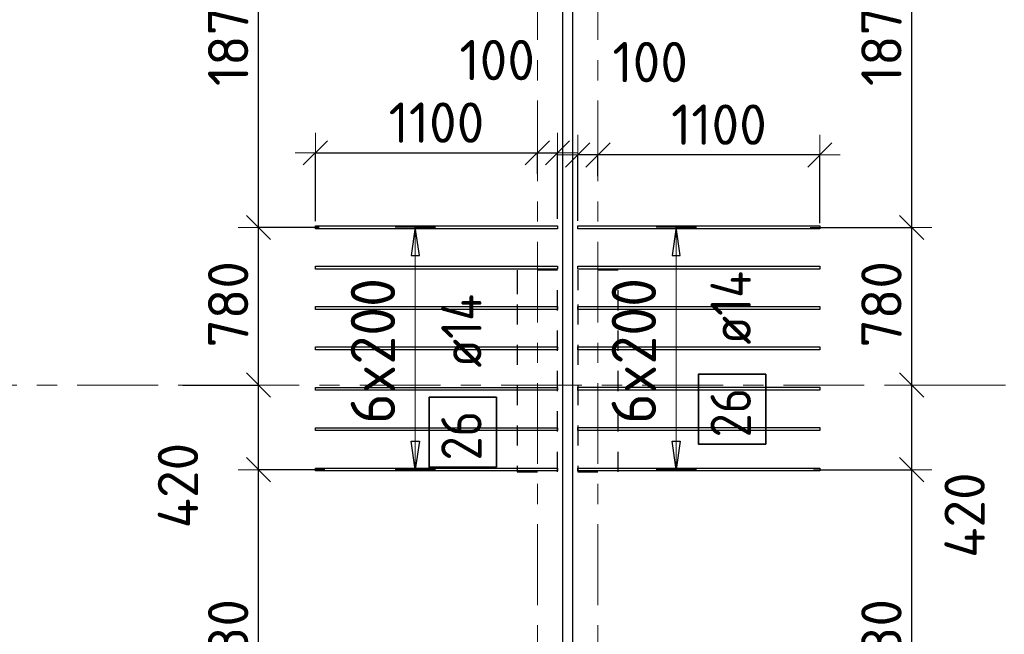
# Model space of a CAD drawing. Header units: metres. Extents: x -38 to 98, y -15 to 21.
# Tile 26 of 147: x 30 to 35, y 2 to 5. Entities that reach past the tile are written whole.
import ezdxf

# ---------------------------------------------------------------- set-up
doc = ezdxf.new("R2010")
doc.units = ezdxf.units.M
doc.header["$PDMODE"] = 65
for name, pattern in [('______11', [0.5, 0.4, -0.05, 0, -0.05]), ('______2', [0.0405, 0.03, -0.0105]), ('______5', [1.1, 0.8, -0.1, 0.1, -0.1])]:
    doc.linetypes.add(name, pattern=pattern)
for name, color, linetype, lineweight in [('XR$1$Осевая линия (1)', 7, '______5', 13), ('XR$4$Перекрытие (1)', 7, 'Continuous', 35), ('XR$4$Размерная линия (1)', 7, 'Continuous', 13)]:
    doc.layers.add(name, color=color, linetype=linetype, lineweight=lineweight)
doc.layers.add('XR$4$Арм.стержн.Доп. Арм верхн.зоны Х', color=7, linetype='Continuous', lineweight=35, true_color=0x8c8cff)
doc.layers.add('XR$6$Стена_ бетон несущ.', color=7, linetype='Continuous', lineweight=70, true_color=0xb4b496)
doc.styles.add('ISOCPEUR', font='txt')
doc.dimstyles.new('DIMSTYLE_3', dxfattribs={"dimtxt": 0.2, "dimasz": 0.2, "dimexe": 0, "dimexo": 0, "dimgap": 0.1, "dimtad": 2, "dimdec": 0, "dimlfac": 1000, "dimrnd": 5, "dimzin": 12, "dimdsep": 46, "dimtxsty": 'ISOCPEUR', "dimblk1": 'ALL_ML_STRICH', "dimblk2": 'ALL_ML_STRICH', "dimsah": 1, "dimcen": 0, "dimclrd": 7, "dimclre": 256, "dimclrt": 7, "dimadec": 0, "dimazin": 0, "dimtfac": 1, "dimtdec": 0, "dimtix": 1, "dimtmove": 2, "dimatfit": 3, "dimfxl": 0, "dimtzin": 0, "dimlwd": 0, "dimlwe": -3, "dimarcsym": 0})
doc.dimstyles.new('DIMSTYLE_33', dxfattribs={"dimtxt": 0.2, "dimasz": 0.2, "dimexe": 0, "dimexo": 0, "dimgap": 0.1, "dimtad": 2, "dimdec": 0, "dimlfac": 1000, "dimrnd": 5, "dimzin": 12, "dimdsep": 46, "dimtxsty": 'ISOCPEUR', "dimblk1": 'ALL_ML_STRICH', "dimblk2": 'ALL_ML_STRICH', "dimsah": 1, "dimcen": 0, "dimclrd": 7, "dimclre": 256, "dimclrt": 7, "dimadec": 0, "dimazin": 0, "dimtfac": 1, "dimtdec": 0, "dimtix": 1, "dimtmove": 2, "dimatfit": 3, "dimfxl": 0, "dimtvp": 1.2, "dimtzin": 0, "dimlwd": 0, "dimlwe": -3, "dimarcsym": 0})
doc.dimstyles.new('DIMSTYLE_34', dxfattribs={"dimtxt": 0.2, "dimasz": 0.2, "dimexe": 0, "dimexo": 0, "dimgap": 0.1, "dimtad": 0, "dimdec": 0, "dimlfac": 1000, "dimrnd": 5, "dimzin": 12, "dimdsep": 46, "dimtxsty": 'ISOCPEUR', "dimblk1": 'ALL_ML_STRICH', "dimblk2": 'ALL_ML_STRICH', "dimsah": 1, "dimcen": 0, "dimclrd": 7, "dimclre": 256, "dimclrt": 7, "dimadec": 0, "dimazin": 0, "dimtfac": 1, "dimtdec": 0, "dimtix": 1, "dimtmove": 2, "dimatfit": 3, "dimfxl": 0, "dimtvp": 1.2, "dimtzin": 0, "dimlwd": 0, "dimlwe": -3, "dimarcsym": 0})

# ---------------------------------------------------------------- blocks, each defined once
blk = doc.blocks.new('ALL_ML_STRICH')
at = {"color": 0, "linetype": 'ByBlock', "lineweight": -2}
for p, q in [((0, -0.5), (0, 0.5)), ((-0.3, -0.3), (0.3, 0.3)), ((-1, 0), (0.5, 0))]:
    blk.add_line(p, q, dxfattribs=at)
blk = doc.blocks.new('*D367')
at = {"layer": 'DEFPOINTS', "color": 7, "linetype": 'Continuous', "lineweight": 13, "transparency": 33554687}
for p in [(31.45, 4.4506), (32.55, 4.326), (31.45, 4.092)]:
    blk.add_point(p, dxfattribs=at)
at = {"layer": 'XR$4$Размерная линия (1)', "color": 9, "linetype": 'Continuous', "lineweight": -2, "true_color": 0xc7c7c7, "transparency": 33554687}
for p, q in [((31.45, 4.112), (31.45, 4.4506)), ((32.55, 4.346), (32.55, 4.4506))]:
    blk.add_line(p, q, dxfattribs=at)
at = {"layer": 'XR$4$Размерная линия (1)', "color": 7, "linetype": 'Continuous', "lineweight": -2, "transparency": 33554687}
blk.add_line((31.45, 4.4506), (32.55, 4.4506), dxfattribs=at)
at = {"layer": 'XR$4$Размерная линия (1)', "color": 7, "linetype": 'Continuous', "lineweight": 13, "transparency": 33554687, "xscale": 0.2, "yscale": 0.2, "zscale": 0.2, "rotation": 180}
blk.add_blockref('ALL_ML_STRICH', (31.45, 4.4506), dxfattribs=at)
at = {"layer": 'XR$4$Размерная линия (1)', "color": 7, "linetype": 'Continuous', "lineweight": 13, "transparency": 33554687, "xscale": 0.2, "yscale": 0.2, "zscale": 0.2}
blk.add_blockref('ALL_ML_STRICH', (32.55, 4.4506), dxfattribs=at)
at = {"layer": 'XR$4$Размерная линия (1)', "color": 7, "linetype": 'Continuous', "lineweight": 13, "transparency": 33554687, "insert": (32.05, 4.6006), "char_height": 0.2, "width": 0.8, "attachment_point": 5, "style": 'ISOCPEUR'}
blk.add_mtext('\\A1;{1100}', dxfattribs=at)
blk = doc.blocks.new('*D368')
at = {"layer": 'DEFPOINTS', "color": 7, "linetype": 'Continuous', "lineweight": 13, "transparency": 33554687}
for p in [(32.55, 4.4506), (32.55, 4.326), (32.65, 4.1032)]:
    blk.add_point(p, dxfattribs=at)
at = {"layer": 'XR$4$Размерная линия (1)', "color": 9, "linetype": 'Continuous', "lineweight": -2, "true_color": 0xc7c7c7, "transparency": 33554687}
for p, q in [((32.55, 4.346), (32.55, 4.4506)), ((32.65, 4.1232), (32.65, 4.4506))]:
    blk.add_line(p, q, dxfattribs=at)
at = {"layer": 'XR$4$Размерная линия (1)', "color": 7, "linetype": 'Continuous', "lineweight": -2, "transparency": 33554687}
blk.add_line((32.55, 4.4506), (32.65, 4.4506), dxfattribs=at)
at = {"layer": 'XR$4$Размерная линия (1)', "color": 7, "linetype": 'Continuous', "lineweight": 13, "transparency": 33554687, "xscale": 0.2, "yscale": 0.2, "zscale": 0.2, "rotation": 180}
blk.add_blockref('ALL_ML_STRICH', (32.55, 4.4506), dxfattribs=at)
at = {"layer": 'XR$4$Размерная линия (1)', "color": 7, "linetype": 'Continuous', "lineweight": 13, "transparency": 33554687, "xscale": 0.2, "yscale": 0.2, "zscale": 0.2}
blk.add_blockref('ALL_ML_STRICH', (32.65, 4.4506), dxfattribs=at)
at = {"layer": 'XR$4$Размерная линия (1)', "color": 7, "linetype": 'Continuous', "lineweight": 13, "transparency": 33554687, "insert": (32.3509, 4.9105), "char_height": 0.2, "width": 0.6, "attachment_point": 5, "style": 'ISOCPEUR'}
blk.add_mtext('\\A1;{100}', dxfattribs=at)
blk = doc.blocks.new('*D371')
at = {"layer": 'DEFPOINTS', "color": 7, "linetype": 'Continuous', "lineweight": 13, "transparency": 33554687}
for p in [(31.5166, 2.8808), (31.1677, 1), (31.5166, 1)]:
    blk.add_point(p, dxfattribs=at)
at = {"layer": 'XR$4$Размерная линия (1)', "color": 9, "linetype": 'Continuous', "lineweight": -2, "true_color": 0xc7c7c7, "transparency": 33554687}
for p, q in [((31.4966, 2.8808), (31.1677, 2.8808)), ((31.4966, 1), (31.1677, 1))]:
    blk.add_line(p, q, dxfattribs=at)
at = {"layer": 'XR$4$Размерная линия (1)', "color": 7, "linetype": 'Continuous', "lineweight": -2, "transparency": 33554687}
blk.add_line((31.1677, 1), (31.1677, 2.8808), dxfattribs=at)
at = {"layer": 'XR$4$Размерная линия (1)', "color": 7, "linetype": 'Continuous', "lineweight": 13, "transparency": 33554687, "xscale": 0.2, "yscale": 0.2, "zscale": 0.2}
for p, rotation in [((31.1677, 2.8808), 90), ((31.1677, 1), 270)]:
    blk.add_blockref('ALL_ML_STRICH', p, dxfattribs=dict(at, rotation=rotation))
at = {"layer": 'XR$4$Размерная линия (1)', "color": 7, "linetype": 'Continuous', "lineweight": 13, "transparency": 33554687, "insert": (31.0177, 1.9704), "char_height": 0.2, "width": 0.8, "attachment_point": 5, "rotation": 90, "style": 'ISOCPEUR'}
blk.add_mtext('\\A1;{1880}', dxfattribs=at)
blk = doc.blocks.new('*D372')
at = {"layer": 'DEFPOINTS', "color": 7, "linetype": 'Continuous', "lineweight": 13, "transparency": 33554687}
for p in [(30.7733, 3.3), (31.1677, 2.8808), (31.5166, 2.8808)]:
    blk.add_point(p, dxfattribs=at)
at = {"layer": 'XR$4$Размерная линия (1)', "color": 9, "linetype": 'Continuous', "lineweight": -2, "true_color": 0xc7c7c7, "transparency": 33554687}
for p, q in [((30.7933, 3.3), (31.1677, 3.3)), ((31.4966, 2.8808), (31.1677, 2.8808))]:
    blk.add_line(p, q, dxfattribs=at)
at = {"layer": 'XR$4$Размерная линия (1)', "color": 7, "linetype": 'Continuous', "lineweight": -2, "transparency": 33554687}
blk.add_line((31.1677, 2.8808), (31.1677, 3.3), dxfattribs=at)
at = {"layer": 'XR$4$Размерная линия (1)', "color": 7, "linetype": 'Continuous', "lineweight": 13, "transparency": 33554687, "xscale": 0.2, "yscale": 0.2, "zscale": 0.2}
for p, rotation in [((31.1677, 3.3), 90), ((31.1677, 2.8808), 270)]:
    blk.add_blockref('ALL_ML_STRICH', p, dxfattribs=dict(at, rotation=rotation))
at = {"layer": 'XR$4$Размерная линия (1)', "color": 7, "linetype": 'Continuous', "lineweight": 13, "transparency": 33554687, "insert": (30.7688, 2.8018), "char_height": 0.2, "width": 0.6, "attachment_point": 5, "rotation": 90, "style": 'ISOCPEUR'}
blk.add_mtext('\\A1;{420}', dxfattribs=at)
blk = doc.blocks.new('*D373')
at = {"layer": 'DEFPOINTS', "color": 7, "linetype": 'Continuous', "lineweight": 13, "transparency": 33554687}
for p in [(31.489, 4.0808), (30.7733, 3.3), (31.1677, 3.3)]:
    blk.add_point(p, dxfattribs=at)
at = {"layer": 'XR$4$Размерная линия (1)', "color": 9, "linetype": 'Continuous', "lineweight": -2, "true_color": 0xc7c7c7, "transparency": 33554687}
for p, q in [((31.469, 4.0808), (31.1677, 4.0808)), ((30.7933, 3.3), (31.1677, 3.3))]:
    blk.add_line(p, q, dxfattribs=at)
at = {"layer": 'XR$4$Размерная линия (1)', "color": 7, "linetype": 'Continuous', "lineweight": -2, "transparency": 33554687}
blk.add_line((31.1677, 3.3), (31.1677, 4.0808), dxfattribs=at)
at = {"layer": 'XR$4$Размерная линия (1)', "color": 7, "linetype": 'Continuous', "lineweight": 13, "transparency": 33554687, "xscale": 0.2, "yscale": 0.2, "zscale": 0.2}
for p, rotation in [((31.1677, 4.0808), 90), ((31.1677, 3.3), 270)]:
    blk.add_blockref('ALL_ML_STRICH', p, dxfattribs=dict(at, rotation=rotation))
at = {"layer": 'XR$4$Размерная линия (1)', "color": 7, "linetype": 'Continuous', "lineweight": 13, "transparency": 33554687, "insert": (31.0177, 3.7004), "char_height": 0.2, "width": 0.6, "attachment_point": 5, "rotation": 90, "style": 'ISOCPEUR'}
blk.add_mtext('\\A1;{780}', dxfattribs=at)
blk = doc.blocks.new('*D374')
at = {"layer": 'DEFPOINTS', "color": 7, "linetype": 'Continuous', "lineweight": 13, "transparency": 33554687}
for p in [(31.5092, 5.9508), (31.1677, 4.0808), (31.489, 4.0808)]:
    blk.add_point(p, dxfattribs=at)
at = {"layer": 'XR$4$Размерная линия (1)', "color": 9, "linetype": 'Continuous', "lineweight": -2, "true_color": 0xc7c7c7, "transparency": 33554687}
for p, q in [((31.4892, 5.9508), (31.1677, 5.9508)), ((31.469, 4.0808), (31.1677, 4.0808))]:
    blk.add_line(p, q, dxfattribs=at)
at = {"layer": 'XR$4$Размерная линия (1)', "color": 7, "linetype": 'Continuous', "lineweight": -2, "transparency": 33554687}
blk.add_line((31.1677, 4.0808), (31.1677, 5.9508), dxfattribs=at)
at = {"layer": 'XR$4$Размерная линия (1)', "color": 7, "linetype": 'Continuous', "lineweight": 13, "transparency": 33554687, "xscale": 0.2, "yscale": 0.2, "zscale": 0.2}
for p, rotation in [((31.1677, 5.9508), 90), ((31.1677, 4.0808), 270)]:
    blk.add_blockref('ALL_ML_STRICH', p, dxfattribs=dict(at, rotation=rotation))
at = {"layer": 'XR$4$Размерная линия (1)', "color": 7, "linetype": 'Continuous', "lineweight": 13, "transparency": 33554687, "insert": (31.0177, 5.0458), "char_height": 0.2, "width": 0.8, "attachment_point": 5, "rotation": 90, "style": 'ISOCPEUR'}
blk.add_mtext('\\A1;{1870}', dxfattribs=at)
blk = doc.blocks.new('*D381')
at = {"layer": 'DEFPOINTS', "color": 7, "linetype": 'Continuous', "lineweight": 13, "transparency": 33554687}
for p in [(33.95, 4.4406), (32.85, 4.316), (33.95, 4.082)]:
    blk.add_point(p, dxfattribs=at)
at = {"layer": 'XR$4$Размерная линия (1)', "color": 9, "linetype": 'Continuous', "lineweight": -2, "true_color": 0xc7c7c7, "transparency": 33554687}
for p, q in [((32.85, 4.336), (32.85, 4.4406)), ((33.95, 4.102), (33.95, 4.4406))]:
    blk.add_line(p, q, dxfattribs=at)
at = {"layer": 'XR$4$Размерная линия (1)', "color": 7, "linetype": 'Continuous', "lineweight": -2, "transparency": 33554687}
blk.add_line((33.95, 4.4406), (32.85, 4.4406), dxfattribs=at)
at = {"layer": 'XR$4$Размерная линия (1)', "color": 7, "linetype": 'Continuous', "lineweight": 13, "transparency": 33554687, "xscale": 0.2, "yscale": 0.2, "zscale": 0.2}
for p, rotation in [((32.85, 4.4406), 180), ((33.95, 4.4406), 360)]:
    blk.add_blockref('ALL_ML_STRICH', p, dxfattribs=dict(at, rotation=rotation))
at = {"layer": 'XR$4$Размерная линия (1)', "color": 7, "linetype": 'Continuous', "lineweight": 13, "transparency": 33554687, "insert": (33.45, 4.5906), "char_height": 0.2, "width": 0.8, "attachment_point": 5, "style": 'ISOCPEUR'}
blk.add_mtext('\\A1;{1100}', dxfattribs=at)
blk = doc.blocks.new('*D382')
at = {"layer": 'DEFPOINTS', "color": 7, "linetype": 'Continuous', "lineweight": 13, "transparency": 33554687}
for p in [(32.85, 4.4406), (32.85, 4.316), (32.75, 4.0932)]:
    blk.add_point(p, dxfattribs=at)
at = {"layer": 'XR$4$Размерная линия (1)', "color": 9, "linetype": 'Continuous', "lineweight": -2, "true_color": 0xc7c7c7, "transparency": 33554687}
for p, q in [((32.75, 4.1132), (32.75, 4.4406)), ((32.85, 4.336), (32.85, 4.4406))]:
    blk.add_line(p, q, dxfattribs=at)
at = {"layer": 'XR$4$Размерная линия (1)', "color": 7, "linetype": 'Continuous', "lineweight": -2, "transparency": 33554687}
blk.add_line((32.85, 4.4406), (32.75, 4.4406), dxfattribs=at)
at = {"layer": 'XR$4$Размерная линия (1)', "color": 7, "linetype": 'Continuous', "lineweight": 13, "transparency": 33554687, "xscale": 0.2, "yscale": 0.2, "zscale": 0.2}
for p, rotation in [((32.85, 4.4406), 360), ((32.75, 4.4406), 180)]:
    blk.add_blockref('ALL_ML_STRICH', p, dxfattribs=dict(at, rotation=rotation))
at = {"layer": 'XR$4$Размерная линия (1)', "color": 7, "linetype": 'Continuous', "lineweight": 13, "transparency": 33554687, "insert": (33.1091, 4.9005), "char_height": 0.2, "width": 0.6, "attachment_point": 5, "style": 'ISOCPEUR'}
blk.add_mtext('\\A1;{100}', dxfattribs=at)
blk = doc.blocks.new('*D611')
at = {"layer": 'DEFPOINTS', "color": 7, "linetype": 'Continuous', "lineweight": 13, "transparency": 33554687}
for p in [(33.8992, 2.8808), (33.8648, 1), (34.4053, 1)]:
    blk.add_point(p, dxfattribs=at)
at = {"layer": 'XR$4$Размерная линия (1)', "color": 9, "linetype": 'Continuous', "lineweight": -2, "true_color": 0xc7c7c7, "transparency": 33554687}
for p, q in [((33.9192, 2.8808), (34.4053, 2.8808)), ((33.8848, 1), (34.4053, 1))]:
    blk.add_line(p, q, dxfattribs=at)
at = {"layer": 'XR$4$Размерная линия (1)', "color": 7, "linetype": 'Continuous', "lineweight": -2, "transparency": 33554687}
blk.add_line((34.4053, 1), (34.4053, 2.8808), dxfattribs=at)
at = {"layer": 'XR$4$Размерная линия (1)', "color": 7, "linetype": 'Continuous', "lineweight": 13, "transparency": 33554687, "xscale": 0.2, "yscale": 0.2, "zscale": 0.2}
for p, rotation in [((34.4053, 2.8808), 90), ((34.4053, 1), 270)]:
    blk.add_blockref('ALL_ML_STRICH', p, dxfattribs=dict(at, rotation=rotation))
at = {"layer": 'XR$4$Размерная линия (1)', "color": 7, "linetype": 'Continuous', "lineweight": 13, "transparency": 33554687, "insert": (34.2553, 1.9704), "char_height": 0.2, "width": 0.8, "attachment_point": 5, "rotation": 90, "style": 'ISOCPEUR'}
blk.add_mtext('\\A1;{1880}', dxfattribs=at)
blk = doc.blocks.new('*D612')
at = {"layer": 'DEFPOINTS', "color": 7, "linetype": 'Continuous', "lineweight": 13, "transparency": 33554687}
for p in [(34.4012, 3.3), (33.8992, 2.8808), (34.4053, 2.8808)]:
    blk.add_point(p, dxfattribs=at)
at = {"layer": 'XR$4$Размерная линия (1)', "color": 9, "linetype": 'Continuous', "lineweight": -2, "true_color": 0xc7c7c7, "transparency": 33554687}
for p, q in [((34.4053, 3.3), (34.4053, 3.3)), ((33.9192, 2.8808), (34.4053, 2.8808))]:
    blk.add_line(p, q, dxfattribs=at)
at = {"layer": 'XR$4$Размерная линия (1)', "color": 7, "linetype": 'Continuous', "lineweight": -2, "transparency": 33554687}
blk.add_line((34.4053, 2.8808), (34.4053, 3.3), dxfattribs=at)
at = {"layer": 'XR$4$Размерная линия (1)', "color": 7, "linetype": 'Continuous', "lineweight": 13, "transparency": 33554687, "xscale": 0.2, "yscale": 0.2, "zscale": 0.2}
for p, rotation in [((34.4053, 3.3), 90), ((34.4053, 2.8808), 270)]:
    blk.add_blockref('ALL_ML_STRICH', p, dxfattribs=dict(at, rotation=rotation))
at = {"layer": 'XR$4$Размерная линия (1)', "color": 7, "linetype": 'Continuous', "lineweight": 13, "transparency": 33554687, "insert": (34.6675, 2.6554), "char_height": 0.2, "width": 0.6, "attachment_point": 5, "rotation": 90, "style": 'ISOCPEUR'}
blk.add_mtext('\\A1;{420}', dxfattribs=at)
blk = doc.blocks.new('*D613')
at = {"layer": 'DEFPOINTS', "color": 7, "linetype": 'Continuous', "lineweight": 13, "transparency": 33554687}
for p in [(33.882, 4.0808), (34.4012, 3.3), (34.4053, 3.3)]:
    blk.add_point(p, dxfattribs=at)
at = {"layer": 'XR$4$Размерная линия (1)', "color": 9, "linetype": 'Continuous', "lineweight": -2, "true_color": 0xc7c7c7, "transparency": 33554687}
for p, q in [((33.902, 4.0808), (34.4053, 4.0808)), ((34.4053, 3.3), (34.4053, 3.3))]:
    blk.add_line(p, q, dxfattribs=at)
at = {"layer": 'XR$4$Размерная линия (1)', "color": 7, "linetype": 'Continuous', "lineweight": -2, "transparency": 33554687}
blk.add_line((34.4053, 3.3), (34.4053, 4.0808), dxfattribs=at)
at = {"layer": 'XR$4$Размерная линия (1)', "color": 7, "linetype": 'Continuous', "lineweight": 13, "transparency": 33554687, "xscale": 0.2, "yscale": 0.2, "zscale": 0.2}
for p, rotation in [((34.4053, 4.0808), 90), ((34.4053, 3.3), 270)]:
    blk.add_blockref('ALL_ML_STRICH', p, dxfattribs=dict(at, rotation=rotation))
at = {"layer": 'XR$4$Размерная линия (1)', "color": 7, "linetype": 'Continuous', "lineweight": 13, "transparency": 33554687, "insert": (34.2553, 3.7004), "char_height": 0.2, "width": 0.6, "attachment_point": 5, "rotation": 90, "style": 'ISOCPEUR'}
blk.add_mtext('\\A1;{780}', dxfattribs=at)
blk = doc.blocks.new('*D614')
at = {"layer": 'DEFPOINTS', "color": 7, "linetype": 'Continuous', "lineweight": 13, "transparency": 33554687}
for p in [(33.8828, 5.9508), (33.882, 4.0808), (34.4053, 4.0808)]:
    blk.add_point(p, dxfattribs=at)
at = {"layer": 'XR$4$Размерная линия (1)', "color": 9, "linetype": 'Continuous', "lineweight": -2, "true_color": 0xc7c7c7, "transparency": 33554687}
for p, q in [((33.9028, 5.9508), (34.4053, 5.9508)), ((33.902, 4.0808), (34.4053, 4.0808))]:
    blk.add_line(p, q, dxfattribs=at)
at = {"layer": 'XR$4$Размерная линия (1)', "color": 7, "linetype": 'Continuous', "lineweight": -2, "transparency": 33554687}
blk.add_line((34.4053, 4.0808), (34.4053, 5.9508), dxfattribs=at)
at = {"layer": 'XR$4$Размерная линия (1)', "color": 7, "linetype": 'Continuous', "lineweight": 13, "transparency": 33554687, "xscale": 0.2, "yscale": 0.2, "zscale": 0.2}
for p, rotation in [((34.4053, 5.9508), 90), ((34.4053, 4.0808), 270)]:
    blk.add_blockref('ALL_ML_STRICH', p, dxfattribs=dict(at, rotation=rotation))
at = {"layer": 'XR$4$Размерная линия (1)', "color": 7, "linetype": 'Continuous', "lineweight": 13, "transparency": 33554687, "insert": (34.2553, 5.0458), "char_height": 0.2, "width": 0.8, "attachment_point": 5, "rotation": 90, "style": 'ISOCPEUR'}
blk.add_mtext('\\A1;{1870}', dxfattribs=at)

msp = doc.modelspace()

# ---------------------------------------------------------------- linework, layer by layer
at = {"layer": 'XR$1$Осевая линия (1)', "color": 253, "linetype": '______11', "lineweight": 13, "true_color": 0xa0a0a0, "transparency": 33554687}
for p, q in [((32.55, -3.39), (32.55, 19.78)), ((32.85, -3.39), (32.85, 19.78)), ((-2.63, 3.3), (62.6, 3.3))]:
    msp.add_line(p, q, dxfattribs=at)
at = {"layer": 'XR$4$Арм.стержн.Доп. Арм верхн.зоны Х', "color": 253, "linetype": 'Continuous', "lineweight": -3, "true_color": 0xa0a0a0, "transparency": 33554687}
for p, q in [((31.9451, 4.0818), (31.8451, 4.0818)), ((31.9451, 4.0818), (32.0451, 4.0818)), ((33.2383, 4.082), (33.1383, 4.082)), ((33.2383, 4.082), (33.3383, 4.082)), ((31.9451, 2.8818), (31.8451, 2.8818)), ((31.9451, 2.8818), (32.0451, 2.8818)), ((33.2383, 2.882), (33.1383, 2.882)), ((33.2383, 2.882), (33.3383, 2.882))]:
    msp.add_line(p, q, dxfattribs=at)
at = {"layer": 'XR$4$Арм.стержн.Доп. Арм верхн.зоны Х', "color": 7, "linetype": 'Continuous', "lineweight": 25, "transparency": 33554687}
for p, q in [((31.9451, 4.0818), (31.9251, 3.9418)), ((31.9651, 3.9418), (31.9451, 4.0818)), ((33.2383, 4.082), (33.2183, 3.942)), ((33.2583, 3.942), (33.2383, 4.082)), ((31.9251, 3.9418), (31.9651, 3.9418)), ((33.2183, 3.942), (33.2583, 3.942)), ((31.9451, 2.8818), (31.9251, 3.0218)), ((31.9251, 3.0218), (31.9651, 3.0218)), ((31.9651, 3.0218), (31.9451, 2.8818)), ((33.2383, 2.882), (33.2183, 3.022)), ((33.2183, 3.022), (33.2583, 3.022)), ((33.2583, 3.022), (33.2383, 2.882))]:
    msp.add_line(p, q, dxfattribs=at)
at = {"layer": 'XR$4$Арм.стержн.Доп. Арм верхн.зоны Х', "color": 7, "linetype": 'Continuous', "lineweight": 13, "transparency": 33554687}
for p, q in [((31.9451, 4.0818), (31.9451, 4.0818)), ((31.9451, 2.8818), (31.9451, 4.0818)), ((33.2383, 4.082), (33.2383, 4.082)), ((33.2383, 2.882), (33.2383, 4.082)), ((31.9451, 2.8818), (31.9451, 2.8818)), ((33.2383, 2.882), (33.2383, 2.882))]:
    msp.add_line(p, q, dxfattribs=at)
at = {"layer": 'XR$4$Арм.стержн.Доп. Арм верхн.зоны Х', "color": 7, "linetype": 'Continuous', "lineweight": 25, "transparency": 33554687}
for points in [[(32.65, 4.0748), (31.45, 4.0748), (31.45, 4.0888), (32.65, 4.0888), (32.65, 4.0748)], [(32.75, 4.089), (33.95, 4.089), (33.95, 4.075), (32.75, 4.075), (32.75, 4.089)], [(32.65, 3.8748), (31.45, 3.8748), (31.45, 3.8888), (32.65, 3.8888), (32.65, 3.8748)], [(32.75, 3.889), (33.95, 3.889), (33.95, 3.875), (32.75, 3.875), (32.75, 3.889)], [(32.65, 3.6748), (31.45, 3.6748), (31.45, 3.6888), (32.65, 3.6888), (32.65, 3.6748)], [(32.75, 3.689), (33.95, 3.689), (33.95, 3.675), (32.75, 3.675), (32.75, 3.689)], [(32.65, 3.4748), (31.45, 3.4748), (31.45, 3.4888), (32.65, 3.4888), (32.65, 3.4748)], [(32.75, 3.489), (33.95, 3.489), (33.95, 3.475), (32.75, 3.475), (32.75, 3.489)], [(32.65, 3.2748), (31.45, 3.2748), (31.45, 3.2888), (32.65, 3.2888), (32.65, 3.2748)], [(32.75, 3.289), (33.95, 3.289), (33.95, 3.275), (32.75, 3.275), (32.75, 3.289)], [(32.65, 3.0748), (31.45, 3.0748), (31.45, 3.0888), (32.65, 3.0888), (32.65, 3.0748)], [(32.75, 3.089), (33.95, 3.089), (33.95, 3.075), (32.75, 3.075), (32.75, 3.089)], [(32.65, 2.8748), (31.45, 2.8748), (31.45, 2.8888), (32.65, 2.8888), (32.65, 2.8748)], [(32.75, 2.889), (33.95, 2.889), (33.95, 2.875), (32.75, 2.875), (32.75, 2.889)]]:
    msp.add_lwpolyline(points, dxfattribs=at)
at = {"layer": 'XR$4$Арм.стержн.Доп. Арм верхн.зоны Х', "color": 7, "linetype": 'Continuous', "lineweight": 35, "transparency": 33554687}
for points in [[(33.6816, 3.0073), (33.6816, 3.354), (33.3483, 3.354), (33.3483, 3.0073), (33.6816, 3.0073)], [(32.3468, 2.8932), (32.3468, 3.2399), (32.0135, 3.2399), (32.0135, 2.8932), (32.3468, 2.8932)]]:
    msp.add_lwpolyline(points, dxfattribs=at)
at = {"layer": 'XR$4$Перекрытие (1)', "color": 7, "linetype": 'Continuous', "lineweight": 25, "transparency": 33554687}
for p, q in [((32.675, 16.4002), (32.675, -0.25)), ((32.725, -0.2498), (32.725, 16.4002))]:
    msp.add_line(p, q, dxfattribs=at)
at = {"layer": 'XR$6$Стена_ бетон несущ.', "color": 253, "linetype": '______2', "lineweight": -3, "true_color": 0xa0a0a0, "transparency": 33554687}
for p, q in [((32.65, 3.87), (32.45, 3.87)), ((32.45, 3.87), (32.45, 3.85)), ((32.65, 2.87), (32.65, 3.87)), ((32.95, 3.87), (32.75, 3.87)), ((32.75, 3.87), (32.75, 3.7)), ((32.95, 2.87), (32.95, 3.87)), ((32.45, 3.85), (32.45, 3.7)), ((32.45, 3.7), (32.45, 2.87)), ((32.75, 3.7), (32.75, 3.7)), ((32.75, 3.7), (32.75, 2.87)), ((32.45, 2.87), (32.65, 2.87)), ((32.75, 2.87), (32.95, 2.87))]:
    msp.add_line(p, q, dxfattribs=at)

# ---------------------------------------------------------------- texts
at = {"layer": 'XR$4$Арм.стержн.Доп. Арм верхн.зоны Х', "color": 7, "linetype": 'Continuous', "lineweight": 13, "transparency": 33554687, "char_height": 0.22, "width": 0.873359, "attachment_point": 7, "rotation": 90, "style": 'ISOCPEUR'}
for insert in [(31.8451, 3.1078), (33.1383, 3.108)]:
    msp.add_mtext('\\W0.95;6x200', dxfattribs=dict(at, insert=insert))
at = {"layer": 'XR$4$Арм.стержн.Доп. Арм верхн.зоны Х', "color": 7, "linetype": 'Continuous', "lineweight": 25, "transparency": 33554687, "char_height": 0.2, "attachment_point": 7, "rotation": 90, "style": 'ISOCPEUR'}
for s, insert, width in [('\\W0.89; ø14 ', (33.6083, 3.3873), 0.769432), ('\\W0.89; ø14 ', (32.2735, 3.2732), 0.769432), ('\\W0.87;26', (33.6083, 3.0407), 0.367208), ('\\W0.87;26', (32.2735, 2.9266), 0.367208)]:
    msp.add_mtext(s, dxfattribs=dict(at, insert=insert, width=width))

# ---------------------------------------------------------------- dimensions: what is measured, and where the dimension line sits
at = {"layer": 'XR$4$Размерная линия (1)', "color": 7, "linetype": 'Continuous', "lineweight": 13, "transparency": 33554687}
for base, p1, p2, angle, dimstyle, picture, middle in [((31.1677, 5.9508), (31.469, 4.0808), (31.4892, 5.9508), 90, 'DIMSTYLE_3', '*D374', (31.0177, 5.0458)), ((34.4053, 5.9508), (33.902, 4.0808), (33.9028, 5.9508), 90, 'DIMSTYLE_3', '*D614', (34.2553, 5.0458)), ((32.75, 4.4406), (32.85, 4.336), (32.75, 4.1132), 180, 'DIMSTYLE_33', '*D382', (33.1091, 4.9005)), ((32.85, 4.4406), (33.95, 4.102), (32.85, 4.336), 180, 'DIMSTYLE_3', '*D381', (33.45, 4.5906)), ((31.1677, 4.0808), (30.7933, 3.3), (31.469, 4.0808), 90, 'DIMSTYLE_3', '*D373', (31.0177, 3.7004)), ((34.4053, 4.0808), (34.4053, 3.3), (33.902, 4.0808), 90, 'DIMSTYLE_3', '*D613', (34.2553, 3.7004)), ((31.1677, 3.3), (31.4966, 2.8808), (30.7933, 3.3), 90, 'DIMSTYLE_33', '*D372', (30.7688, 2.8018)), ((34.4053, 3.3), (33.9192, 2.8808), (34.4053, 3.3), 90, 'DIMSTYLE_34', '*D612', (34.6675, 2.6554)), ((31.1677, 2.8808), (31.4966, 1), (31.4966, 2.8808), 90, 'DIMSTYLE_3', '*D371', (31.0177, 1.9704)), ((34.4053, 2.8808), (33.8848, 1), (33.9192, 2.8808), 90, 'DIMSTYLE_3', '*D611', (34.2553, 1.9704))]:
    dim = msp.add_linear_dim(base=base, p1=p1, p2=p2, angle=angle, dimstyle=dimstyle, override={"dimpost": '<>', "dimclrd": 7, "dimclre": 9, "dimclrt": 7, "dimlwd": 0, "dimlwe": 65533}, dxfattribs=at)
    dim.commit()
    dim.dimension.update_dxf_attribs({"geometry": picture, "text_midpoint": middle, "dimtype": 160})
for base, p1, p2, dimstyle, picture, middle in [((32.65, 4.4506), (32.55, 4.346), (32.65, 4.1232), 'DIMSTYLE_33', '*D368', (32.3509, 4.9105)), ((32.55, 4.4506), (31.45, 4.112), (32.55, 4.346), 'DIMSTYLE_3', '*D367', (32.05, 4.6006))]:
    dim = msp.add_linear_dim(base=base, p1=p1, p2=p2, dimstyle=dimstyle, override={"dimpost": '<>', "dimclrd": 7, "dimclre": 9, "dimclrt": 7, "dimlwd": 0, "dimlwe": 65533}, dxfattribs=at)
    dim.commit()
    dim.dimension.update_dxf_attribs({"geometry": picture, "text_midpoint": middle, "dimtype": 160})

doc.saveas('drawing.dxf')
